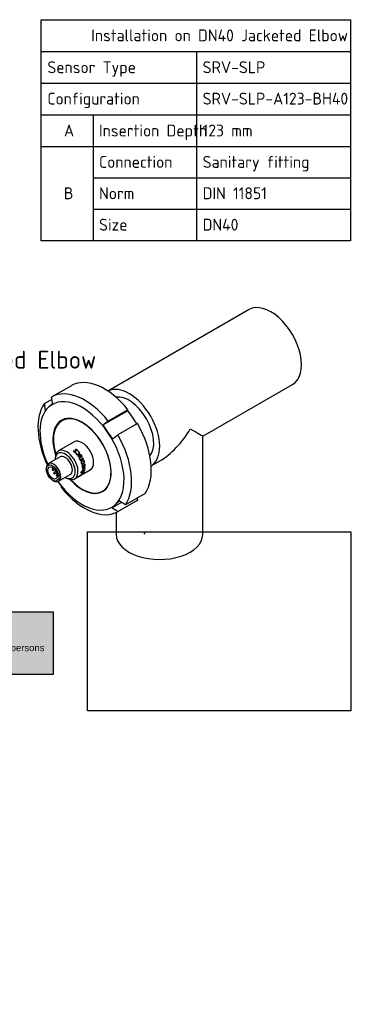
# Paper-space layout 'Invenitec-A4' of a CAD drawing. Header units: millimetres. Extents: x -56 to 244, y -36 to 254.
# Tile 5 of 5: x 142 to 244, y -36 to 254. Entities that reach past the tile are written whole.
import ezdxf
from ezdxf import colors
from ezdxf.entities.mleader import LeaderData, LeaderLine
from ezdxf.enums import TextEntityAlignment as Align
from ezdxf.lldxf.tags import DXFTag
from ezdxf.math import Vec2, Vec3

# ---------------------------------------------------------------- set-up
doc = ezdxf.new("R2010")
doc.units = ezdxf.units.MM
for name, color, linetype in [('BH40-JACKETED-EL', 7, 'Continuous'), ('BH40-NUT', 7, 'Continuous'), ('Default', 7, 'Continuous'), ('SRV-SLP-A123-BH4', 7, 'Continuous')]:
    doc.layers.add(name, color=color, linetype=linetype)
doc.styles.add('SEACAD_Solid_Edge_ISO', font='seiso.ttf')
tags = doc.linetypes.add('DOT2', pattern=[3.175, 0, -3.175]).pattern_tags.tags
tags[6:7] = [DXFTag(74, 4), DXFTag(75, 0), DXFTag(340, '0'), DXFTag(46, 0.0), DXFTag(50, 0.0), DXFTag(44, 0.0), DXFTag(45, 0.0)]
tags[4:5] = [DXFTag(74, 4), DXFTag(75, 0), DXFTag(340, '0'), DXFTag(46, 0.0), DXFTag(50, 0.0), DXFTag(44, 0.0), DXFTag(45, 0.0)]
picture_1 = doc.add_image_def('image1.jpg', size_in_pixel=(1363, 928))

# ---------------------------------------------------------------- blocks, each defined once
blk = doc.blocks.new('_SE_FILLED')
at = {"color": 0}
blk.add_line((0, 0), (-1, 0), dxfattribs=at)
blk.add_solid([(0, 0), (-1, -0.1665), (-1, 0.1665), (0, 0)], dxfattribs=at)
blk = doc.blocks.new('SE5')
at = {"layer": 'BH40-JACKETED-EL', "color": 7, "linetype": 'Continuous'}
for p, q in [((265.78, 119.89), (224.2, 95.88)), ((252.16, 82.61), (278.52, 97.83)), ((252.1, 53.58), (252.16, 82.61)), ((236.93, 73.82), (239.45, 75.27)), ((226.64, 60.09), (226.63, 53.63))]:
    blk.add_line(p, q, dxfattribs=at)
for centre, major_axis, ratio, start_param, end_param in [((272.15, 108.86), (6.37, -11.03), 0.57735, 0, 3.141593), ((230.42, 84.76), (6.37, -11.03), 0.57735, 0.023539, 3.118054), ((230.42, 84.76), (5.13, -8.88), 0.57735, 0.223919, 2.917674), ((239.44, 89.97), (9.02, 15.59), 0.578014, 3.928717, 4.711815), ((239.44, 89.97), (-12.72, 7.36), 0.000996, 2.357921, 3.141019), ((239.36, 53.6), (-12.74, 0.03), 0.578676, 0, 3.141593)]:
    blk.add_ellipse(centre, major_axis=major_axis, ratio=ratio, start_param=start_param, end_param=end_param, dxfattribs=at)
at = {"layer": 'BH40-NUT', "color": 7, "linetype": 'Continuous'}
for p, q in [((213.43, 97.47), (207.64, 94.13)), ((207.7, 93.4), (205.45, 92.1)), ((230.04, 90.08), (222.76, 85.88)), ((230.08, 90.39), (224.29, 87.05)), ((232.89, 86.29), (227.1, 82.94)), ((235.12, 65.73), (229.33, 62.38)), ((228.2, 63.07), (225.41, 61.46)), ((227.14, 60.36), (232.93, 63.7)), ((232.97, 63.72), (227.18, 60.38))]:
    blk.add_line(p, q, dxfattribs=at)
for centre, radius, start, end in [((239.65, 55.82), 48.27, 132.9886, 134.6351), ((252.69, 41.84), 67.38, 131.6745, 132.9928), ((200.59, 66.88), 37.49, 34.4258, 38.2364), ((201.06, 67.21), 36.92, 30.9347, 34.4074), ((254.55, 104.65), 36.92, 210.5572, 214.4074), ((255.02, 104.98), 37.49, 214.4258, 218.2364), ((239.99, 90.95), 37.49, 215.4142, 218.2364), ((259.32, 27.11), 48.27, 132.9886, 134.6351), ((272.35, 13.14), 67.38, 131.6745, 132.9928)]:
    blk.add_arc(centre, radius, start, end, dxfattribs=at)
for centre, major_axis, start_param, end_param in [((223.18, 80.59), (9.75, -16.89), 1.832197, 3.141593), ((217.39, 77.24), (9.75, -16.89), 1.832197, 3.145875), ((216.57, 76.77), (8.75, -15.16), 1.703638, 3.274434), ((217.39, 77.24), (9.75, -16.89), 3.402993, 4.565454), ((216.57, 76.77), (8.75, -15.16), 3.274434, 4.54338), ((216.57, 76.77), (6.06, -10.5), 0, 4.362073), ((217.64, 77.38), (-6.06, 10.5), 0.087589, 0.157298), ((223.18, 80.59), (-9.75, 16.89), 3.402993, 4.716671), ((216.57, 76.77), (-8.75, 15.16), 3.274434, 4.84523), ((217.39, 77.24), (-9.75, 16.89), 3.402993, 4.716671), ((216.57, 76.77), (6.06, -10.5), 5.068106, 6.283185), ((216.57, 76.77), (-8.75, 15.16), 1.742742, 3.274434), ((217.39, 77.24), (-9.75, 16.89), 1.832197, 3.145875), ((217.64, 77.38), (-6.06, 10.5), -3.270311, -3.229182), ((223.18, 80.59), (-9.75, 16.89), 3.141593, 3.145875)]:
    blk.add_ellipse(centre, major_axis=major_axis, ratio=0.57735, start_param=start_param, end_param=end_param, dxfattribs=at)
for points in [[(207.89, 92.17), (207.74, 93.14), (207.6, 94.11)], [(205.45, 92.1), (205.6, 91.13), (205.74, 90.16)], [(230.04, 90.08), (230.06, 90.24), (230.08, 90.39)], [(224.29, 87.05), (223.52, 86.46), (222.76, 85.88)], [(225.57, 81.78), (226.33, 82.36), (227.1, 82.94)], [(210.49, 67.44), (210.51, 67.59), (210.54, 67.75)], [(232.97, 63.72), (232.92, 64.08), (232.87, 64.43)], [(225.41, 61.46), (226.29, 60.92), (227.18, 60.38)], [(229.33, 62.38), (228.44, 62.92), (227.55, 63.46)]]:
    blk.add_open_spline(points, degree=2, dxfattribs=at)
at = {"layer": 'SRV-SLP-A123-BH4', "color": 7, "linetype": 'Continuous'}
for p, q in [((211.54, 87.69), (210.62, 87.16)), ((214.25, 80.88), (209.64, 78.22)), ((214.61, 78.6), (214.62, 78.63)), ((214.66, 78.48), (214.65, 78.44)), ((215.17, 78.47), (215.18, 78.5)), ((210.11, 76.47), (206.68, 74.49)), ((208.66, 76.05), (208.66, 75.64)), ((214.13, 78.22), (214.14, 78.26)), ((214.26, 78.03), (214.27, 78.06)), ((214.59, 77.95), (214.6, 77.98)), ((214.65, 78.01), (214.66, 78.04)), ((214.8, 77.62), (214.7, 77.61)), ((214.71, 78.23), (214.72, 78.26)), ((214.79, 77.59), (214.8, 77.62)), ((214.89, 77.38), (214.9, 77.41)), ((216.26, 77.2), (215.36, 76.68)), ((216.24, 77.18), (215.36, 76.67)), ((215.44, 76.56), (216.34, 77.08)), ((215.51, 78.08), (215.46, 78)), ((215.49, 78.05), (215.46, 78)), ((215.49, 78.05), (215.51, 78.08)), ((215.51, 77.3), (215.53, 77.32)), ((215.66, 77.42), (215.68, 77.44)), ((215.74, 77.87), (215.76, 77.89)), ((216.51, 76.74), (215.89, 76.38)), ((215.89, 76.38), (215.92, 76.4)), ((215.91, 75.83), (215.93, 75.84)), ((216.54, 76.75), (215.92, 76.4)), ((215.96, 76.26), (216.58, 76.62)), ((215.96, 76.26), (215.99, 76.28)), ((215.99, 76.28), (216.6, 76.63)), ((216.07, 75.58), (216.1, 75.59)), ((216.9, 76.05), (216.1, 75.59)), ((216.1, 75.44), (216.93, 75.92)), ((216.1, 75.43), (216.96, 75.92)), ((216.24, 77.18), (216.26, 77.2)), ((216.51, 76.74), (216.54, 76.75)), ((216.58, 76.62), (216.6, 76.63)), ((216.93, 75.92), (216.96, 75.92)), ((206.06, 73.12), (206.06, 72.79)), ((208.25, 73.11), (207.86, 72.89)), ((208.06, 72.54), (208.54, 72.82)), ((216.21, 71.86), (217.44, 72.57)), ((216.22, 71.92), (217.41, 72.6)), ((216.38, 74.67), (216.41, 74.67)), ((216.58, 74.47), (216.61, 74.47)), ((216.63, 73.53), (216.66, 73.51)), ((216.65, 75.24), (216.68, 75.24)), ((217.46, 72.67), (216.69, 72.23)), ((216.73, 73.34), (216.77, 73.33)), ((216.87, 74), (216.9, 73.99)), ((216.91, 75.32), (216.88, 75.32)), ((216.88, 72.84), (217.49, 73.19)), ((216.88, 72.84), (216.91, 72.81)), ((216.89, 74.42), (216.93, 74.42)), ((217.53, 73.28), (216.91, 72.92)), ((216.91, 72.81), (217.53, 73.17)), ((217.05, 73.3), (217.08, 73.28)), ((217.08, 71.55), (219, 72.66)), ((217.1, 73.44), (217.13, 73.42)), ((217.23, 75.16), (217.26, 75.16)), ((217.41, 72.6), (217.44, 72.57)), ((217.47, 74.07), (217.51, 74.06)), ((217.49, 73.19), (217.53, 73.17)), ((208.82, 72.15), (208.3, 71.86)), ((208.5, 71.51), (209.11, 71.86)), ((209.26, 71.36), (209.1, 71.26)), ((209.3, 70.92), (209.31, 70.92)), ((209.68, 69.3), (213.11, 71.28)), ((211.66, 70.44), (212.02, 70.23)), ((214.39, 70), (215.08, 70.39)), ((215.17, 70.45), (215.77, 70.79)), ((215.87, 70.85), (216.01, 70.93)), ((216.35, 71.18), (216.2, 71.09)), ((216.61, 72.18), (216.23, 71.96)), ((216.39, 71.57), (217.21, 72.04)), ((216.39, 71.51), (217.24, 72)), ((216.39, 71.15), (217.03, 71.52)), ((216.45, 71.66), (216.48, 71.62)), ((216.54, 71.84), (216.47, 71.81)), ((217.28, 72.08), (216.48, 71.62)), ((216.48, 71.81), (216.49, 71.82)), ((216.48, 71.81), (216.52, 71.78)), ((216.52, 71.78), (216.54, 71.84)), ((216.63, 72.44), (216.67, 72.41)), ((216.66, 72.25), (216.69, 72.23)), ((217.1, 71.56), (217.1, 71.56)), ((217.21, 72.04), (217.24, 72)), ((207.9, 69.61), (208.18, 69.45)), ((222.62, 66.38), (223.37, 66.81))]:
    blk.add_line(p, q, dxfattribs=at)
for centre, radius, start, end in [((214.7, 78.04), 0.582, 18.8247, 46.2693), ((214.72, 77.99), 0.658, 21.7083, 47.5823), ((214.73, 78.01), 0.672, 19.3125, 47.5767), ((216.96, 49.46), 28.93, 95.6028, 95.8237), ((214.58, 78.46), 0.59, 201.3226, 229.7009), ((217.07, 49.28), 29.09, 95.7929, 95.9675), ((214.56, 78.37), 0.449, 198.7829, 228.6998), ((214.57, 78.41), 0.459, 199.1243, 228.6889), ((215.26, 77.74), 0.579, 192.768, 221.4015), ((217.56, 38.4), 39.28, 94.0548, 94.1753), ((215.22, 77.67), 0.444, 191.3135, 221.1046), ((215.25, 77.71), 0.453, 191.6221, 221.1111), ((215.3, 77.72), 0.602, 217.8021, 301.5327), ((215.25, 77.69), 0.472, 220.2471, 304.4587), ((215.27, 77.71), 0.471, 219.7211, 304.4672), ((217.68, 43.73), 34.58, 93.8427, 94.0295), ((215.27, 77.5), 0.531, 40.7078, 68.2788), ((215.26, 77.46), 0.636, 40.1722, 68.3855), ((215.26, 77.46), 0.66, 40.4365, 67.8681), ((217.28, 76.5), 1.59, 206.3735, 222.4581), ((216.93, 76.34), 1.14, 206.0602, 221.34), ((216.98, 76.36), 1.17, 206.0669, 221.1656), ((207.96, 72.72), 0.2, 120, 300), ((216.91, 74.82), 0.614, 117.348, 199.2179), ((217.21, 73.57), 0.636, 120.5704, 189.0296), ((217.29, 72.33), 0.699, 122.2257, 175.7494), ((217.09, 73.59), 0.468, 118.2714, 187.7537), ((217.15, 72.4), 0.513, 121.6088, 175.2959), ((217.13, 73.58), 0.47, 118.4715, 187.9646), ((217.18, 72.37), 0.517, 121.7791, 175.4379), ((216.61, 75), 0.639, 295.8869, 15.0453), ((217.21, 73.58), 0.62, 115.2673, 120.9149), ((211.77, 72.39), 5.37, 10.5653, 17.3586), ((211.76, 72.41), 5.43, 10.9563, 18.4781), ((211.74, 72.39), 5.49, 10.8684, 18.6593), ((216.7, 74), 0.774, 296.2102, 5.4935), ((216.74, 73.98), 0.778, 296.3916, 5.6937), ((216.83, 73.95), 0.602, 300.0719, 6.3414), ((186.86, 98.72), 39.06, 321.2667, 321.4288), ((216.88, 73.96), 0.553, 5.7756, 36.1369), ((216.85, 74.01), 0.627, 5.2621, 32.7482), ((216.87, 74), 0.64, 5.2859, 35.6043), ((208.4, 71.68), 0.2, 120, 300), ((208.92, 72.33), 0.2, 130.0297, 289.9703), ((209.2, 71.09), 0.2, 120, 300), ((212.3, 76.22), 6.47, 295.5044, 309.5667), ((213.05, 74.46), 4.56, 297.748, 308.2357), ((217.08, 71.47), 0.698, 157.5593, 177.1992), ((214.94, 73.58), 2.82, 300.9486, 308.7604), ((216.8, 71.64), 0.379, 152.8054, 164.8573), ((216.98, 72.32), 0.398, 170.8254, 200.4399), ((216.94, 72.38), 0.312, 169.3689, 204.2449), ((216.98, 72.36), 0.321, 169.4347, 203.7799)]:
    blk.add_arc(centre, radius, start, end, dxfattribs=at)
for centre, major_axis, start_param, end_param in [((216.62, 76.77), (6, -10.39), 0, 4.344493), ((216.62, 76.77), (-2.38, 4.11), 3.141593, 6.283185), ((212.02, 74.11), (-2.38, 4.11), 2.356195, 6.283185), ((212.02, 74.11), (-2.38, 4.11), 0, 0.785398), ((211.61, 73.88), (2.09, -3.62), 0, 3.910655), ((211.61, 73.88), (-1.5, 2.6), 3.141593, 6.283185), ((213.28, 74.84), (-2.38, 4.11), -1.483854, -1.454532), ((214.18, 75.36), (-2.35, 4.07), -1.483854, -1.454532), ((214.18, 75.36), (-2.38, 4.11), -1.483854, -1.454532), ((214.18, 75.36), (2.35, -4.07), 1.547454, 1.576783), ((214.18, 75.36), (2.38, -4.11), 1.547454, 1.576783), ((214.18, 75.36), (2.35, -4.07), 1.379931, 1.409259), ((214.18, 75.36), (2.38, -4.11), 1.379931, 1.409259), ((208.18, 71.9), (1.5, -2.6), 0, 3.926991), ((207.96, 72.72), (0.1, -0.173), 0, 3.141593), ((214.18, 75.36), (2.35, -4.07), 0.551924, 0.564853), ((214.18, 75.36), (2.38, -4.11), 0.551924, 0.581252), ((214.18, 75.36), (2.35, -4.07), 0.719447, 0.737256), ((214.18, 75.36), (2.38, -4.11), 0.719447, 0.748775), ((208.4, 71.68), (0.1, -0.173), 0, 3.141593), ((209.2, 71.09), (0.1, -0.173), 1.553144, 3.141593), ((209.2, 71.09), (0.1, -0.173), 0, 0.159787), ((211.61, 73.88), (2.09, -3.62), 5.514123, 6.283185), ((216.62, 76.77), (6, -10.39), 5.080285, 6.283185), ((212.94, 74.64), (2.38, -4.11), 0.551924, 0.581252), ((214.18, 75.36), (2.38, -4.11), 0.363954, 0.393282), ((208.18, 71.9), (1.5, -2.6), 5.497787, 6.283185)]:
    blk.add_ellipse(centre, major_axis=major_axis, ratio=0.57735, start_param=start_param, end_param=end_param, dxfattribs=at)
for major_axis in [(1.3, -2.25), (-1, 1.73)]:
    blk.add_ellipse((207.9, 71.73), major_axis=major_axis, ratio=0.57735, dxfattribs=at)
for points, knots in [([(214.62, 78.63), (214.59, 78.61), (214.56, 78.59), (214.52, 78.53), (214.52, 78.5), (214.53, 78.43), (214.54, 78.4), (214.57, 78.33), (214.59, 78.29), (214.61, 78.26)], [0, 0, 0, 0, 0.25, 0.25, 0.5, 0.5, 0.75, 0.75, 1, 1, 1, 1]), ([(214.61, 78.6), (214.58, 78.58), (214.55, 78.55), (214.53, 78.51), (214.52, 78.49), (214.52, 78.48)], [0, 0, 0, 0, 0.25, 0.25, 0.374264, 0.374264, 0.374264, 0.374264]), ([(215.17, 78.47), (215.13, 78.51), (215.09, 78.54), (215, 78.59), (214.96, 78.61), (214.85, 78.64), (214.8, 78.64), (214.72, 78.64), (214.7, 78.63), (214.65, 78.62), (214.63, 78.61), (214.61, 78.6)], [0, 0, 0, 0, 0.25, 0.25, 0.5, 0.5, 0.75, 0.75, 0.875, 0.875, 1, 1, 1, 1]), ([(215.18, 78.5), (215.14, 78.54), (215.1, 78.57), (215.01, 78.62), (214.97, 78.65), (214.86, 78.67), (214.81, 78.68), (214.73, 78.67), (214.71, 78.67), (214.66, 78.65), (214.64, 78.64), (214.62, 78.63)], [0, 0, 0, 0, 0.25, 0.25, 0.5, 0.5, 0.75, 0.75, 0.875, 0.875, 1, 1, 1, 1]), ([(214.71, 78.23), (214.69, 78.28), (214.66, 78.33), (214.64, 78.4), (214.64, 78.42), (214.65, 78.44)], [0, 0, 0, 0, 0.5, 0.5, 0.6862141, 0.6862141, 0.6862141, 0.6862141]), ([(214.72, 78.26), (214.7, 78.32), (214.67, 78.37), (214.65, 78.44), (214.65, 78.47), (214.67, 78.52), (214.69, 78.53), (214.72, 78.55)], [0, 0, 0, 0, 0.5, 0.5, 0.75, 0.75, 1, 1, 1, 1]), ([(214.72, 78.55), (214.75, 78.56), (214.78, 78.57), (214.85, 78.58), (214.88, 78.57), (214.95, 78.55), (214.99, 78.54), (215.05, 78.5), (215.07, 78.48), (215.1, 78.46)], [0, 0, 0, 0, 0.25, 0.25, 0.5, 0.5, 0.75, 0.75, 1, 1, 1, 1]), ([(214.2, 78.01), (214.23, 77.98), (214.27, 77.95), (214.35, 77.9), (214.39, 77.88), (214.48, 77.85), (214.53, 77.85), (214.6, 77.85), (214.62, 77.85), (214.66, 77.87), (214.68, 77.87), (214.7, 77.88)], [0, 0, 0, 0, 0.25, 0.25, 0.5, 0.5, 0.75, 0.75, 0.875, 0.875, 1, 1, 1, 1]), ([(214.59, 77.95), (214.57, 77.93), (214.54, 77.93), (214.48, 77.92), (214.45, 77.93), (214.39, 77.95), (214.36, 77.96), (214.31, 77.99), (214.28, 78.01), (214.26, 78.03)], [0, 0, 0, 0, 0.25, 0.25, 0.5, 0.5, 0.75, 0.75, 1, 1, 1, 1]), ([(214.6, 77.98), (214.58, 77.97), (214.55, 77.96), (214.49, 77.95), (214.46, 77.96), (214.4, 77.98), (214.37, 77.99), (214.32, 78.03), (214.29, 78.04), (214.27, 78.06)], [0, 0, 0, 0, 0.25, 0.25, 0.5, 0.5, 0.75, 0.75, 1, 1, 1, 1]), ([(214.65, 78.01), (214.65, 78.01), (214.65, 78), (214.64, 77.98), (214.62, 77.96), (214.59, 77.95)], [0.7095684, 0.7095684, 0.7095684, 0.7095684, 0.75, 0.75, 1, 1, 1, 1]), ([(214.61, 78.26), (214.63, 78.21), (214.66, 78.16), (214.67, 78.08), (214.67, 78.06), (214.65, 78.01), (214.63, 77.99), (214.6, 77.98)], [0, 0, 0, 0, 0.5, 0.5, 0.75, 0.75, 1, 1, 1, 1]), ([(214.7, 77.88), (214.73, 77.9), (214.76, 77.93), (214.79, 77.99), (214.8, 78.02), (214.8, 78.09), (214.79, 78.13), (214.76, 78.2), (214.74, 78.23), (214.72, 78.26)], [0, 0, 0, 0, 0.25, 0.25, 0.5, 0.5, 0.75, 0.75, 1, 1, 1, 1]), ([(214.77, 77.95), (214.78, 77.97), (214.79, 78), (214.78, 78.06), (214.77, 78.09), (214.75, 78.16), (214.73, 78.2), (214.71, 78.23)], [0.3101632, 0.3101632, 0.3101632, 0.3101632, 0.5, 0.5, 0.75, 0.75, 1, 1, 1, 1]), ([(215.66, 77.42), (215.65, 77.41), (215.65, 77.4), (215.6, 77.35), (215.56, 77.32), (215.51, 77.3)], [0.6797963, 0.6797963, 0.6797963, 0.6797963, 0.75, 0.75, 1, 1, 1, 1]), ([(215.67, 77.85), (215.69, 77.83), (215.71, 77.8), (215.73, 77.75), (215.74, 77.72), (215.76, 77.64), (215.76, 77.58), (215.72, 77.49), (215.69, 77.45), (215.62, 77.38), (215.58, 77.35), (215.53, 77.32)], [0, 0, 0, 0, 0.125, 0.125, 0.25, 0.25, 0.5, 0.5, 0.75, 0.75, 1, 1, 1, 1]), ([(215.62, 77.21), (215.64, 77.23), (215.67, 77.24), (215.72, 77.28), (215.75, 77.3), (215.81, 77.37), (215.85, 77.43), (215.87, 77.52), (215.88, 77.56), (215.88, 77.63), (215.87, 77.66), (215.86, 77.73), (215.84, 77.76), (215.81, 77.83), (215.78, 77.86), (215.76, 77.89)], [0, 0, 0, 0, 0.125, 0.125, 0.25, 0.25, 0.5, 0.5, 0.625, 0.625, 0.75, 0.75, 0.875, 0.875, 1, 1, 1, 1]), ([(215.75, 77.31), (215.79, 77.36), (215.83, 77.41), (215.85, 77.5), (215.86, 77.53), (215.86, 77.6), (215.86, 77.63), (215.84, 77.7), (215.82, 77.74), (215.79, 77.8), (215.77, 77.84), (215.74, 77.87)], [0.2640235, 0.2640235, 0.2640235, 0.2640235, 0.5, 0.5, 0.625, 0.625, 0.75, 0.75, 0.875, 0.875, 1, 1, 1, 1]), ([(215.92, 76.4), (215.9, 76.38), (215.87, 76.37), (215.84, 76.34), (215.82, 76.32), (215.79, 76.27), (215.78, 76.25), (215.77, 76.2), (215.76, 76.17), (215.76, 76.08), (215.77, 76.02), (215.8, 75.91), (215.82, 75.85), (215.85, 75.8)], [0, 0, 0, 0, 0.125, 0.125, 0.25, 0.25, 0.375, 0.375, 0.5, 0.5, 0.75, 0.75, 1, 1, 1, 1]), ([(215.91, 75.83), (215.89, 75.86), (215.88, 75.9), (215.87, 75.93), (215.86, 75.96), (215.85, 75.99), (215.84, 76.03), (215.84, 76.05), (215.84, 76.08), (215.85, 76.11), (215.85, 76.12), (215.85, 76.12), (215.85, 76.13), (215.85, 76.13), (215.86, 76.14), (215.86, 76.14), (215.86, 76.14), (215.86, 76.14), (215.86, 76.14), (215.86, 76.15), (215.86, 76.15), (215.86, 76.15), (215.86, 76.15), (215.86, 76.16), (215.87, 76.16), (215.87, 76.16), (215.87, 76.16), (215.87, 76.16), (215.87, 76.17), (215.87, 76.17), (215.87, 76.17), (215.87, 76.17), (215.87, 76.18), (215.87, 76.18), (215.88, 76.18), (215.88, 76.19), (215.88, 76.19), (215.9, 76.21), (215.92, 76.23), (215.94, 76.24), (215.94, 76.25), (215.95, 76.26), (215.96, 76.26)], [0, 0, 0, 0, 0.192696, 0.192696, 0.192696, 0.387432, 0.387432, 0.387432, 0.555722, 0.555722, 0.555722, 0.596688, 0.596688, 0.596688, 0.617143, 0.617143, 0.617143, 0.627368, 0.627368, 0.627368, 0.647822, 0.647822, 0.647822, 0.668277, 0.668277, 0.668277, 0.678502, 0.678502, 0.678502, 0.698956, 0.698956, 0.698956, 0.709181, 0.709181, 0.709181, 0.750141, 0.750141, 0.750141, 0.916961, 0.916961, 0.916961, 1, 1, 1, 1]), ([(215.93, 75.84), (215.91, 75.88), (215.9, 75.93), (215.87, 76.01), (215.87, 76.05), (215.87, 76.14), (215.89, 76.17), (215.93, 76.24), (215.96, 76.26), (215.99, 76.28)], [0, 0, 0, 0, 0.25, 0.25, 0.5, 0.5, 0.75, 0.75, 1, 1, 1, 1]), ([(216.33, 74.62), (216.34, 74.59), (216.36, 74.55), (216.39, 74.49), (216.41, 74.46), (216.47, 74.39), (216.53, 74.35), (216.64, 74.33), (216.7, 74.33), (216.78, 74.35), (216.81, 74.36), (216.87, 74.39), (216.9, 74.4), (216.93, 74.42)], [0, 0, 0, 0, 0.125, 0.125, 0.25, 0.25, 0.5, 0.5, 0.75, 0.75, 0.875, 0.875, 1, 1, 1, 1]), ([(216.65, 75.24), (216.6, 75.22), (216.56, 75.19), (216.48, 75.12), (216.45, 75.07), (216.39, 74.98), (216.37, 74.92), (216.36, 74.82), (216.36, 74.79), (216.36, 74.73), (216.37, 74.7), (216.38, 74.67)], [0, 0, 0, 0, 0.25, 0.25, 0.5, 0.5, 0.75, 0.75, 0.875, 0.875, 1, 1, 1, 1]), ([(216.38, 74.67), (216.39, 74.64), (216.4, 74.62), (216.43, 74.57), (216.44, 74.55), (216.5, 74.5), (216.54, 74.48), (216.58, 74.47)], [0, 0, 0, 0, 0.125, 0.125, 0.25, 0.25, 0.4786496, 0.4786496, 0.4786496, 0.4786496]), ([(216.68, 75.24), (216.63, 75.22), (216.59, 75.19), (216.51, 75.12), (216.47, 75.07), (216.42, 74.97), (216.4, 74.91), (216.39, 74.82), (216.39, 74.79), (216.4, 74.73), (216.4, 74.7), (216.41, 74.67)], [0, 0, 0, 0, 0.25, 0.25, 0.5, 0.5, 0.75, 0.75, 0.875, 0.875, 1, 1, 1, 1]), ([(216.41, 74.67), (216.42, 74.64), (216.43, 74.61), (216.46, 74.56), (216.48, 74.54), (216.53, 74.49), (216.58, 74.47), (216.67, 74.46), (216.72, 74.47), (216.81, 74.5), (216.85, 74.52), (216.9, 74.54)], [0, 0, 0, 0, 0.125, 0.125, 0.25, 0.25, 0.5, 0.5, 0.75, 0.75, 1, 1, 1, 1]), ([(216.56, 74.34), (216.62, 74.33), (216.67, 74.34), (216.75, 74.36), (216.78, 74.37), (216.84, 74.39), (216.87, 74.41), (216.89, 74.42)], [0.5205823, 0.5205823, 0.5205823, 0.5205823, 0.75, 0.75, 0.875, 0.875, 1, 1, 1, 1]), ([(216.58, 73.47), (216.59, 73.44), (216.59, 73.4), (216.61, 73.34), (216.62, 73.31), (216.67, 73.24), (216.71, 73.21), (216.8, 73.19), (216.86, 73.19), (216.94, 73.22), (216.97, 73.23), (217.02, 73.25), (217.05, 73.27), (217.08, 73.28)], [0, 0, 0, 0, 0.125, 0.125, 0.25, 0.25, 0.5, 0.5, 0.75, 0.75, 0.875, 0.875, 1, 1, 1, 1]), ([(217.26, 75.16), (217.25, 75.2), (217.24, 75.23), (217.2, 75.3), (217.18, 75.33), (217.11, 75.4), (217.05, 75.43), (216.93, 75.46), (216.86, 75.46), (216.77, 75.43), (216.74, 75.42), (216.69, 75.4), (216.66, 75.39), (216.63, 75.37)], [0, 0, 0, 0, 0.125, 0.125, 0.25, 0.25, 0.5, 0.5, 0.75, 0.75, 0.875, 0.875, 1, 1, 1, 1]), ([(216.63, 73.53), (216.63, 73.48), (216.65, 73.43), (216.69, 73.37), (216.71, 73.35), (216.73, 73.34)], [0, 0, 0, 0, 0.25, 0.25, 0.4142392, 0.4142392, 0.4142392, 0.4142392]), ([(216.88, 75.32), (216.85, 75.32), (216.82, 75.31), (216.73, 75.29), (216.69, 75.27), (216.65, 75.24)], [0.5718117, 0.5718117, 0.5718117, 0.5718117, 0.75, 0.75, 1, 1, 1, 1]), ([(216.66, 73.51), (216.67, 73.46), (216.68, 73.41), (216.73, 73.34), (216.76, 73.32), (216.84, 73.3), (216.88, 73.31), (216.97, 73.33), (217.01, 73.35), (217.06, 73.38)], [0, 0, 0, 0, 0.25, 0.25, 0.5, 0.5, 0.75, 0.75, 1, 1, 1, 1]), ([(217.18, 75.11), (217.17, 75.14), (217.16, 75.17), (217.13, 75.22), (217.11, 75.24), (217.05, 75.29), (217.01, 75.31), (216.91, 75.32), (216.86, 75.32), (216.77, 75.29), (216.72, 75.27), (216.68, 75.24)], [0, 0, 0, 0, 0.125, 0.125, 0.25, 0.25, 0.5, 0.5, 0.75, 0.75, 1, 1, 1, 1]), ([(216.68, 73.24), (216.69, 73.23), (216.71, 73.22), (216.77, 73.21), (216.82, 73.21), (216.91, 73.23), (216.93, 73.24), (216.99, 73.27), (217.02, 73.28), (217.05, 73.3)], [0.4252665, 0.4252665, 0.4252665, 0.4252665, 0.5, 0.5, 0.75, 0.75, 0.875, 0.875, 1, 1, 1, 1]), ([(217.23, 75.16), (217.22, 75.2), (217.21, 75.23), (217.17, 75.3), (217.15, 75.33), (217.08, 75.4), (217.02, 75.43), (216.92, 75.45), (216.88, 75.45), (216.85, 75.45)], [0, 0, 0, 0, 0.125, 0.125, 0.25, 0.25, 0.5, 0.5, 0.6474892, 0.6474892, 0.6474892, 0.6474892]), ([(216.9, 74.54), (216.94, 74.57), (216.98, 74.6), (217.06, 74.67), (217.1, 74.71), (217.16, 74.81), (217.19, 74.87), (217.2, 74.96), (217.2, 74.99), (217.2, 75.06), (217.19, 75.08), (217.18, 75.11)], [0, 0, 0, 0, 0.25, 0.25, 0.5, 0.5, 0.75, 0.75, 0.875, 0.875, 1, 1, 1, 1]), ([(216.93, 74.42), (216.96, 74.43), (216.98, 74.45), (217.04, 74.49), (217.06, 74.51), (217.11, 74.56), (217.14, 74.59), (217.18, 74.64), (217.2, 74.67), (217.24, 74.74), (217.25, 74.78), (217.28, 74.85), (217.29, 74.89), (217.29, 74.97), (217.29, 75.01), (217.28, 75.09), (217.27, 75.12), (217.26, 75.16)], [0, 0, 0, 0, 0.125, 0.125, 0.25, 0.25, 0.375, 0.375, 0.5, 0.5, 0.625, 0.625, 0.75, 0.75, 0.875, 0.875, 1, 1, 1, 1]), ([(215.78, 70.8), (215.78, 70.8), (215.79, 70.8), (215.81, 70.82), (215.83, 70.83), (215.85, 70.85), (215.85, 70.86), (215.86, 70.87), (215.86, 70.88), (215.87, 70.88)], [0.7443551, 0.7443551, 0.7443551, 0.7443551, 0.75, 0.75, 0.875, 0.875, 0.9375, 0.9375, 1, 1, 1, 1]), ([(216.2, 71.09), (216.16, 71.06), (216.13, 71.03), (216.06, 70.98), (216.03, 70.96), (215.95, 70.9), (215.9, 70.87), (215.86, 70.85)], [0, 0, 0, 0, 0.125, 0.125, 0.25, 0.25, 0.4473236, 0.4473236, 0.4473236, 0.4473236]), ([(216.01, 70.93), (216.02, 70.94), (216.03, 70.94), (216.07, 70.97), (216.1, 70.99), (216.16, 71.03), (216.19, 71.06), (216.25, 71.1), (216.27, 71.11), (216.3, 71.14), (216.33, 71.16), (216.35, 71.18)], [0.5674614, 0.5674614, 0.5674614, 0.5674614, 0.625, 0.625, 0.75, 0.75, 0.875, 0.875, 0.9375, 0.9375, 1, 1, 1, 1]), ([(217.1, 71.56), (217.1, 71.56), (217.09, 71.56), (217.04, 71.54), (216.96, 71.51), (216.79, 71.43), (216.72, 71.4), (216.62, 71.34), (216.58, 71.32), (216.5, 71.28), (216.46, 71.26), (216.42, 71.23)], [0.4145476, 0.4145476, 0.4145476, 0.4145476, 0.5, 0.5, 0.75, 0.75, 0.875, 0.875, 0.9375, 0.9375, 1, 1, 1, 1]), ([(216.45, 71.66), (216.45, 71.68), (216.45, 71.7), (216.46, 71.74), (216.46, 71.75), (216.47, 71.78), (216.48, 71.8), (216.48, 71.81)], [0, 0, 0, 0, 0.5, 0.5, 0.75, 0.75, 1, 1, 1, 1]), ([(216.48, 71.62), (216.48, 71.64), (216.48, 71.67), (216.49, 71.71), (216.5, 71.72), (216.51, 71.75), (216.51, 71.76), (216.52, 71.78)], [0, 0, 0, 0, 0.5, 0.5, 0.75, 0.75, 1, 1, 1, 1]), ([(217.04, 71.53), (217.04, 71.53), (217.04, 71.53), (217.04, 71.52), (217.03, 71.52), (217, 71.51), (216.98, 71.5), (216.92, 71.47), (216.88, 71.46), (216.82, 71.43), (216.8, 71.42), (216.76, 71.4), (216.73, 71.39), (216.71, 71.37)], [0.4823706, 0.4823706, 0.4823706, 0.4823706, 0.5, 0.5, 0.625, 0.625, 0.75, 0.75, 0.875, 0.875, 0.9375, 0.9375, 1, 1, 1, 1])]:
    blk.add_open_spline(points, degree=3, knots=knots, dxfattribs=at)
blk = doc.blocks.new('_Dot')
at = {"color": 0, "linetype": 'ByBlock', "lineweight": -2}
blk.add_line((-0.5, 0), (-1, 0), dxfattribs=at)
at = {"color": 0, "linetype": 'ByBlock', "const_width": 0.5}
blk.add_lwpolyline([(-0.25, 0, 1), (0.25, 0, 1)], format="xyb", close=True, dxfattribs=at)
blk = doc.blocks.new('SE8')
at = {"layer": 'Default', "color": 7, "linetype": 'Continuous'}
for p, q in [((204.52, 195.96), (295.6, 195.96)), ((250.3, 195.96), (250.3, 186.63)), ((204.52, 186.63), (295.6, 186.63)), ((250.3, 186.63), (250.3, 177.3)), ((204.52, 177.3), (295.6, 177.3)), ((219.81, 177.3), (219.81, 167.98)), ((250.3, 177.3), (250.3, 167.98)), ((204.52, 167.98), (295.6, 167.98)), ((219.81, 167.98), (219.81, 158.72)), ((250.3, 167.98), (250.3, 158.72)), ((219.81, 158.72), (250.3, 158.72)), ((219.81, 158.72), (219.81, 149.47)), ((250.3, 158.72), (295.6, 158.72)), ((250.3, 158.72), (250.3, 149.47)), ((219.81, 149.47), (250.3, 149.47)), ((219.81, 149.47), (219.81, 140.15)), ((250.3, 149.47), (295.6, 149.47)), ((250.3, 149.47), (250.3, 140.15))]:
    blk.add_line(p, q, dxfattribs=at)
blk.add_lwpolyline([(204.52, 140.15), (204.52, 205.36), (295.6, 205.36), (295.6, 140.15), (204.52, 140.15)], dxfattribs=at)
at = {"layer": 'Default', "color": 7, "linetype": 'Continuous', "style": 'SEACAD_Solid_Edge_ISO'}
for s, p in [('Installation on DN40 Jacketed Elbow', (219.28, 202.49)), ('Sensor Type', (206.36, 193.09)), ('SRV-SLP', (252.07, 193.09)), ('Configuration', (206.36, 183.84)), ('SRV-SLP-A123-BH40', (252.07, 183.84)), ('A', (211.25, 174.43)), ('Insertion Depth', (221.57, 174.43)), ('123 mm', (252.07, 174.43)), ('Sanitary fitting', (252.07, 165.18)), ('Connection', (221.57, 165.18)), ('B', (211.21, 155.93)), ('Norm', (221.57, 155.93)), ('DIN 11851', (252.07, 155.93)), ('Size', (221.57, 146.68)), ('DN40', (252.07, 146.68))]:
    blk.add_text(s, height=3.5, dxfattribs=at).set_placement(p, align=Align.TOP_LEFT)
blk = doc.blocks.new('Block1')
at = {"layer": 'Default', "linetype": 'Continuous'}
blk.add_hatch(color=7, dxfattribs=at).paths.add_polyline_path([(207.88, 0), (0, 0), (0, -18.48), (207.88, -18.48)])
at = {"layer": 'Default', "color": 7, "linetype": 'Continuous'}
for p, q in [((0, 0), (207.88, 0)), ((0, -18.48), (0, 0)), ((207.88, 0), (207.88, -18.48)), ((207.88, -18.48), (0, -18.48))]:
    blk.add_line(p, q, dxfattribs=at)
image = blk.add_image(picture_1, insert=(217.94, -29.22), size_in_units=(77.52, 52.78))
image.dxf.flags = 7
ml = blk.add_multileader_mtext('Standard', dxfattribs=at)
ml.set_content('{\\pxsm0.9;\\fArial|b0||i0||c0|p34;\\W1.;SRV-SLP-A123-BH40\\PDN40 Jacketed Elbow\\P}', color=7)
ml.set_leader_properties()
ml.set_arrow_properties(name='DOT')
ml.build(insert=Vec2(0, 0))
ml.multileader.update_dxf_attribs({"leader_type": 0, "dogleg_length": 0, "arrow_head_size": 4.5})
ctx = ml.context
ctx.base_point, ctx.char_height, ctx.arrow_head_size, ctx.landing_gap_size = Vec3(0.39, -5.53), 4.5, 4.5, 1.57
ctx.mtext.insert = Vec3(1.96, -3.24)
ml = blk.add_multileader_mtext('Standard', dxfattribs=at)
ml.set_content('{\\pxsm0.9;\\fArial|b0||i0||c0|p34;\\W1.;This drawing remains property of rheonics. It may be neither copied nor informed to third persons \\Por competitors without our approval. ( 2 paragraph 1 fig.7 copyright act of 9th Sept. 1965)\\P}', color=7)
ml.set_leader_properties()
ml.set_arrow_properties(name='DOT')
ml.build(insert=Vec2(0, 0))
ml.multileader.update_dxf_attribs({"leader_type": 0, "dogleg_length": 0, "arrow_head_size": 2})
ctx = ml.context
ctx.base_point, ctx.char_height, ctx.arrow_head_size, ctx.landing_gap_size = Vec3(84.7, -10.93), 2, 2, 0.7
ctx.mtext.insert = Vec3(85.4, -9.64)
ml = blk.add_multileader_mtext('Standard', dxfattribs=at)
ml.set_content('{\\pxsm0.9;\\fArial|b0||i0||c0|p34;\\W1.;Protected by US and International patents granted and pending\\P}', color=7)
ml.set_leader_properties()
ml.set_arrow_properties(name='DOT')
ml.build(insert=Vec2(0, 0))
ml.multileader.update_dxf_attribs({"leader_type": 0, "dogleg_length": 0, "arrow_head_size": 2})
ctx = ml.context
ctx.base_point, ctx.char_height, ctx.arrow_head_size, ctx.landing_gap_size = Vec3(3.85, -22.7), 2, 2, 0.7
ctx.mtext.insert = Vec3(4.55, -21.41)
ml = blk.add_multileader_mtext('Standard', dxfattribs=at)
ml.set_content('{\\pxsm0.9;\\fArial|b0||i0||c0|p34;\\W1.;rheonics • Switzerland • USA • www.rheonics.com • info@rheonics.com +41 52 511 32 00 +1 713 364 5427          Release: 2310\\P}', color=7)
ml.set_leader_properties()
ml.set_arrow_properties(name='DOT')
ml.build(insert=Vec2(0, 0))
ml.multileader.update_dxf_attribs({"leader_type": 0, "dogleg_length": 0, "arrow_head_size": 2})
ctx = ml.context
ctx.base_point, ctx.char_height, ctx.arrow_head_size, ctx.landing_gap_size = Vec3(3.82, -28.97), 2, 2, 0.7
ctx.mtext.insert = Vec3(4.52, -27.68)

psp = doc.layouts.new('Invenitec-A4')

# ---------------------------------------------------------------- linework, layer by layer
at = {"layer": 'Default', "color": 7, "linetype": 'DOT2'}
psp.add_point((178.379, 102.674), dxfattribs=at)

# ---------------------------------------------------------------- block references
at = {"layer": 'Default'}
for name in ['SE8', 'SE5']:
    psp.add_blockref(name, (-56.574, 48.78), dxfattribs=at)
at = {"layer": 'Default', "color": 7}
psp.add_blockref('Block1', (-56.341, 79.623), dxfattribs=at)

# ---------------------------------------------------------------- leaders
at = {"layer": 'Default', "color": 7, "linetype": 'Continuous'}
ml = psp.add_multileader_mtext('Standard', dxfattribs=at)
ml.set_content('{\\pxsm0.9;\\fSolid Edge ISO|b0||i0||c0|p34;\\W1.;Jacketed Elbow\\P}', color=7)
ml.set_leader_properties()
ml.set_arrow_properties(name='_SE_FILLED')
ml.build(insert=Vec2(0, 0))
ml.multileader.update_dxf_attribs({"dogleg_length": 0, "arrow_head_size": 5.25})
ctx = ml.context
ctx.base_point, ctx.char_height, ctx.arrow_head_size, ctx.landing_gap_size, ctx.plane_origin = Vec3(115.165, 153.875), 5.25, 5.25, 1.837, Vec3(-56.574, 48.78)
notes = []
notes.append((ctx, [(0, (1, 1, 0), (115.165, 153.875), (1, 0), 0, [(0, [(104.863, 173.83)], 0, [])])]))
ctx.mtext.insert = Vec3(117.003, 156.516)
for ctx, leaders in notes:
    for number, flags, end, landing, length, lines in leaders:
        leader = LeaderData()
        leader.index, (leader.has_last_leader_line, leader.has_dogleg_vector, leader.attachment_direction) = number, flags
        leader.last_leader_point, leader.dogleg_vector, leader.dogleg_length = Vec3(end), Vec3(landing), length
        for number, points, colour, breaks in lines:
            line = LeaderLine()
            line.index, line.vertices, line.color, line.breaks = number, Vec3.list(points), colors.encode_raw_color(colour), breaks
            leader.lines.append(line)
        ctx.leaders.append(leader)

doc.saveas('drawing.dxf')
